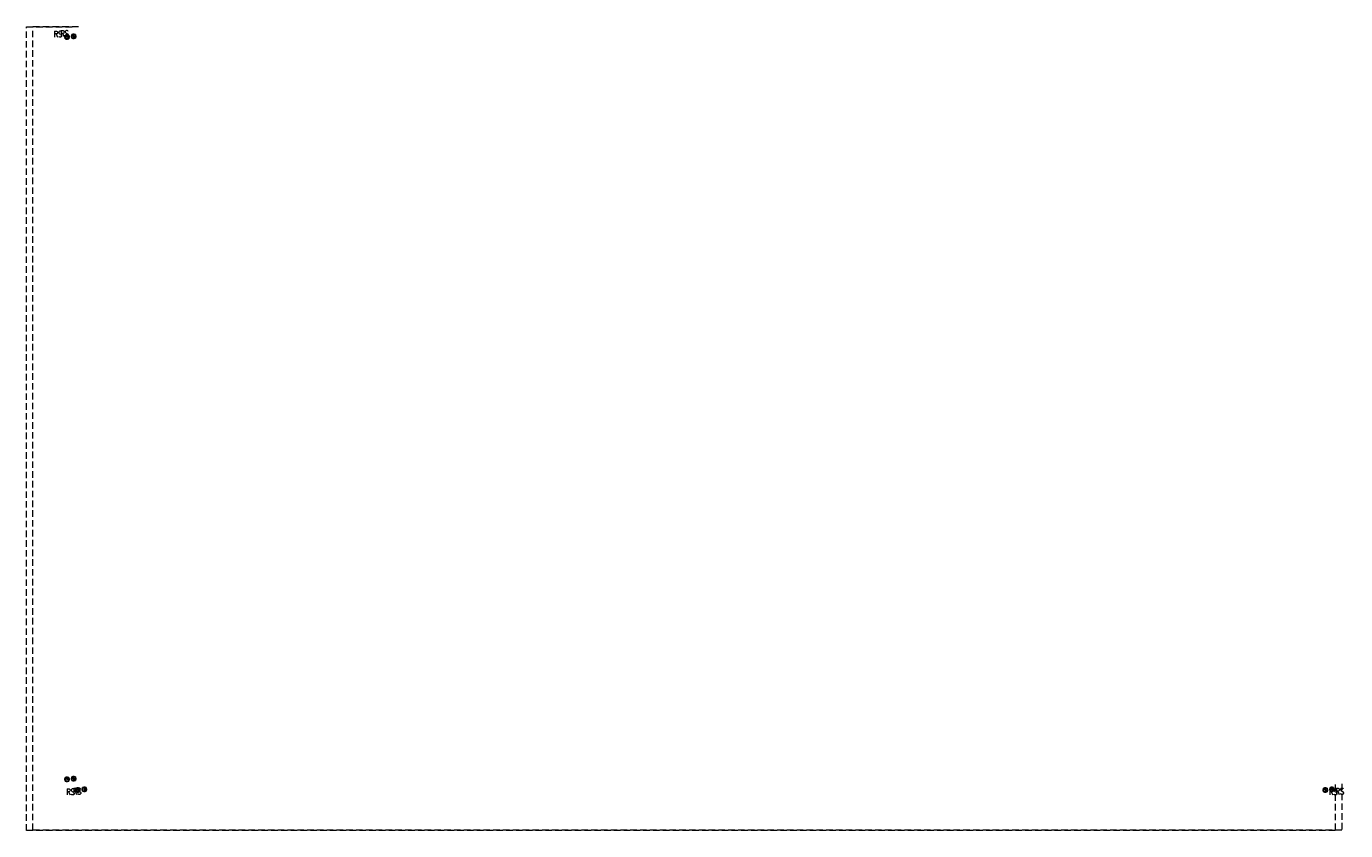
# Model space of a CAD drawing. Header units: millimetres. Extents: x -7382644 to 30677, y -5648990 to 15077.
import ezdxf

# ---------------------------------------------------------------- set-up
doc = ezdxf.new("R2010")
doc.units = ezdxf.units.MM
for name, pattern in [('ACAD_ISO10W100', [18, 12, -3, 0, -3]), ('DASHDOT', [25.4, 12.7, -6.35, 0, -6.35]), ('DASHED', [19.05, 12.7, -6.35])]:
    doc.linetypes.add(name, pattern=pattern)
doc.layers.add('a___wymiary', color=7, linetype='Continuous', lineweight=5, true_color=0x000000)
doc.layers.add('A_Opisy', color=250, linetype='Continuous', lineweight=9, true_color=0x333333)
doc.layers.add('A_Osie', color=251, linetype='DASHDOT')
doc.layers.add('A_wymiary', color=7, linetype='Continuous')
for name, color, linetype, lineweight in [('A_Ściany konstrukcyjne', 140, 'Continuous', 15), ('CZ-SR', 106, 'Continuous', 13), ('LINII', 7, 'Continuous', 15)]:
    doc.layers.add(name, color=color, linetype=linetype, lineweight=lineweight)
doc.styles.add('ARCH.P.M. 1', font='simplex.shx', dxfattribs={"width": 0.7, "height": 12})

# ---------------------------------------------------------------- blocks, each defined once
blk = doc.blocks.new('fgfdggdf')
at = {"layer": 'A_Osie', "linetype": 'ACAD_ISO10W100', "ltscale": 0.5}
for p, q in [((11627.9, 13079.4), (11616.9, 13079.4)), ((11622.4, 13084.9), (11622.4, 13073.9))]:
    blk.add_line(p, q, dxfattribs=at)
at = {"layer": 'A_wymiary', "linetype": 'DASHED'}
blk.add_lwpolyline([(11618.9, 13075.9), (11625.9, 13075.9), (11625.9, 13082.9), (11618.9, 13082.9)], close=True, dxfattribs=at)
blk = doc.blocks.new('hgfhgfhgfhfh')
at = {"layer": 'A_Osie', "linetype": 'ACAD_ISO10W100', "ltscale": 0.5}
for p, q in [((9149, 13100.4), (9138, 13100.4)), ((9143.5, 13105.9), (9143.5, 13094.9))]:
    blk.add_line(p, q, dxfattribs=at)
at = {"layer": 'A_wymiary', "linetype": 'DASHED'}
blk.add_lwpolyline([(9140, 13096.9), (9147, 13096.9), (9147, 13103.9), (9140, 13103.9)], close=True, dxfattribs=at)
blk = doc.blocks.new('fgdfgdg')
at = {"layer": 'A_Ściany konstrukcyjne', "linetype": 'DASHED'}
for p, q in [((6596.1, 7545.2), (6596.1, 9109.5)), ((6596.1, 9109.5), (6686.1, 9109.5)), ((9142.5, 7635.2), (9142.5, 7545.2)), ((9142.5, 7545.2), (6596.1, 7545.2))]:
    blk.add_line(p, q, dxfattribs=at)
at = {"layer": 'a___wymiary'}
for p in [(-4926.3, -5455.2), (-2499.4, -5455.2)]:
    blk.add_blockref('fgfdggdf', p, dxfattribs=at)
at = {"layer": 'CZ-SR'}
for p in [(-2468.4, -4010.4), (-2468.4, -5455.2)]:
    blk.add_blockref('hgfhgfhgfhfh', p, dxfattribs=at)
at = {"layer": 'A_Opisy', "char_height": 12, "width": 14, "attachment_point": 1, "style": 'ARCH.P.M. 1'}
for insert in [(6649.5, 9101.5), (6673.9, 7626.6), (9130.3, 7626.6)]:
    blk.add_mtext('RS', dxfattribs=dict(at, insert=insert))

msp = doc.modelspace()

# ---------------------------------------------------------------- block references
at = {"layer": 'LINII', "color": 0, "linetype": 'Continuous', "lineweight": 18}
for p in [(-7389240.2453, -5656535.3627, 0), (-7389227.4904, -5656534.2339, 0)]:
    msp.add_blockref('fgdfgdg', p, dxfattribs=at)

doc.saveas('drawing.dxf')
